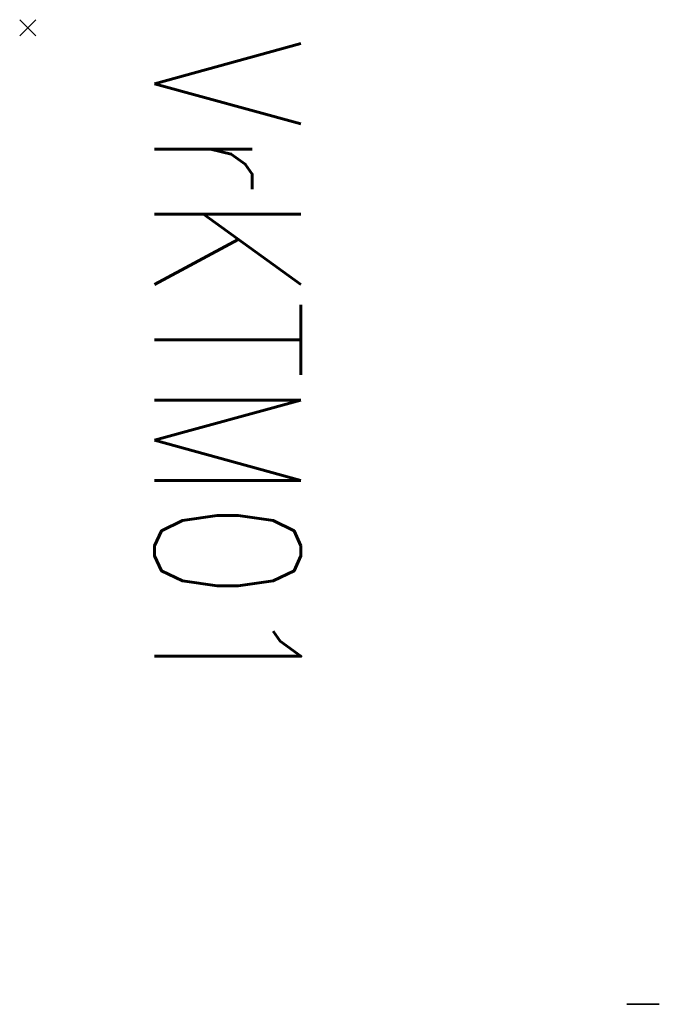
# Model space of a CAD drawing. Header units: millimetres. Extents: x -219 to 174, y -40 to 565.
import ezdxf

# ---------------------------------------------------------------- set-up
doc = ezdxf.new("R2010")
doc.units = ezdxf.units.MM
doc.header["$LTSCALE"] = 0.5
doc.header["$MEASUREMENT"] = 0
doc.header["$PDMODE"] = 3
doc.header["$PDSIZE"] = 5
doc.layers.add('1-PROFIL', color=1, linetype='Continuous')
doc.styles.add('ROMANS', font='romans.shx', dxfattribs={"width": 0.8, "height": 2.5})

# ---------------------------------------------------------------- blocks, each defined once
blk = doc.blocks.new('VrKTM01')
at = {"extrusion": (0, -1, 2.22045e-16)}
blk.add_circle((378.25, 533, 600), 10, dxfattribs=at)

msp = doc.modelspace()

# ---------------------------------------------------------------- linework, layer by layer
msp.add_point((-214, 560.26, -50.8))

# ---------------------------------------------------------------- block references
msp.add_blockref('VrKTM01', (-214, 560.26, -50.8))

# ---------------------------------------------------------------- texts
at = {"layer": '1-PROFIL', "style": 'ROMANS', "width": 0.8}
msp.add_text('VrKTM01', height=90, rotation=270, dxfattribs=at).set_placement((-136.06, 553.69, 523.7))

doc.saveas('drawing.dxf')
